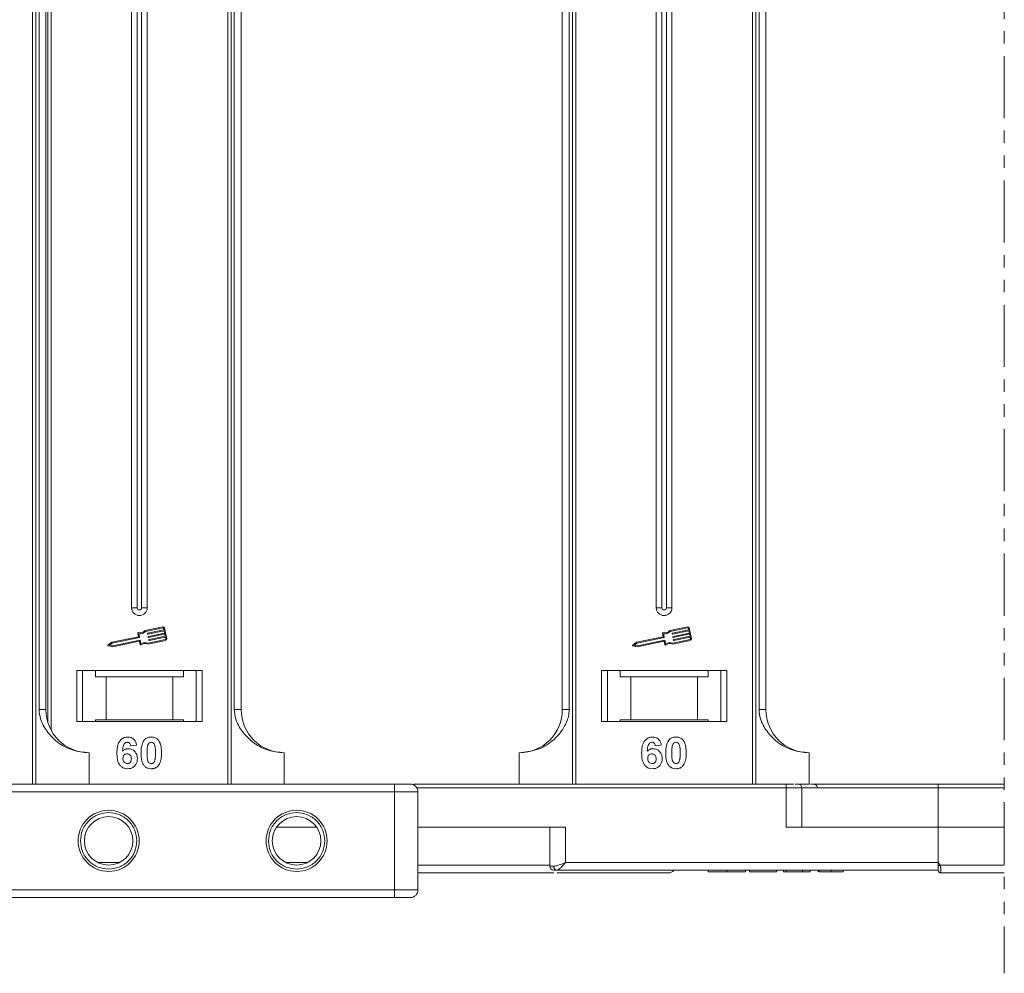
# Model space of a CAD drawing. Header units: millimetres. Extents: x -645 to 830, y -176 to 857.
# Tile 24 of 76: x 207 to 333, y 40 to 162. Entities that reach past the tile are written whole.
import ezdxf

# ---------------------------------------------------------------- set-up
doc = ezdxf.new("R2010")
doc.units = ezdxf.units.MM
doc.linetypes.add('PHANTOM2', pattern=[31.75, 15.875, -3.175, 3.175, -3.175, 3.175, -3.175])

msp = doc.modelspace()

# ---------------------------------------------------------------- linework, layer by layer
at = {"color": 3, "linetype": 'PHANTOM2', "lineweight": 9, "ltscale": 0.5}
msp.add_line((333.15, 284.452), (333.149, 40.37), dxfattribs=at)
at = {"color": 7, "linetype": 'Continuous', "lineweight": 15}
for p, q in [((209.074, 164.526), (209.074, 64.526)), ((209.493, 64.526), (209.493, 164.526)), ((209.901, 164.526), (209.901, 74.026)), ((210.786, 74.026), (210.786, 164.526)), ((211.009, 164.526), (211.009, 72.478)), ((211.428, 71.449), (211.428, 164.526)), ((221.716, 164.526), (221.716, 87.026)), ((222.431, 164.526), (222.431, 87.026)), ((223.001, 87.026), (223.001, 164.526)), ((223.716, 87.026), (223.716, 164.526)), ((234.004, 164.526), (234.004, 64.526)), ((234.423, 64.526), (234.423, 164.526)), ((234.83, 164.526), (234.83, 74.026)), ((235.716, 74.026), (235.716, 164.526)), ((276.716, 164.526), (276.716, 74.026)), ((277.601, 74.026), (277.601, 164.526)), ((278.009, 164.526), (278.009, 64.526)), ((278.428, 64.526), (278.428, 164.526)), ((288.716, 164.526), (288.716, 87.026)), ((289.431, 164.526), (289.431, 87.026)), ((290.001, 87.026), (290.001, 164.526)), ((290.716, 87.026), (290.716, 164.526)), ((301.004, 164.526), (301.004, 64.526)), ((301.423, 64.526), (301.423, 164.526)), ((301.83, 164.526), (301.83, 74.026)), ((302.716, 74.026), (302.716, 164.526)), ((222.431, 87.026), (221.716, 87.026)), ((223.716, 87.026), (223.001, 87.026)), ((289.431, 87.026), (288.716, 87.026)), ((290.716, 87.026), (290.001, 87.026)), ((225.712, 84.593), (223.434, 84.111)), ((225.736, 84.478), (223.494, 84.004)), ((225.855, 84.203), (225.806, 84.433)), ((226.212, 83.078), (225.921, 84.457)), ((292.712, 84.593), (290.434, 84.111)), ((292.736, 84.478), (290.494, 84.004)), ((292.855, 84.203), (292.806, 84.433)), ((293.212, 83.078), (292.921, 84.457)), ((222.605, 83.336), (219.207, 82.618)), ((222.716, 83.24), (219.254, 82.508)), ((222.511, 83.781), (222.605, 83.336)), ((222.645, 83.718), (222.738, 83.274)), ((223.761, 83.671), (223.749, 83.728)), ((223.772, 83.763), (225.855, 84.203)), ((225.879, 84.088), (223.796, 83.648)), ((223.809, 82.51), (226.052, 82.984)), ((223.846, 83.268), (223.834, 83.326)), ((223.857, 83.361), (225.94, 83.801)), ((225.964, 83.686), (223.881, 83.246)), ((223.942, 82.958), (226.025, 83.398)), ((226.049, 83.284), (223.966, 82.844)), ((225.94, 83.801), (225.879, 84.088)), ((226.025, 83.398), (225.964, 83.686)), ((226.097, 83.054), (226.049, 83.284)), ((289.605, 83.336), (286.207, 82.618)), ((289.716, 83.24), (286.254, 82.508)), ((289.511, 83.781), (289.605, 83.336)), ((289.645, 83.718), (289.738, 83.274)), ((290.761, 83.671), (290.749, 83.728)), ((290.772, 83.763), (292.855, 84.203)), ((292.879, 84.088), (290.796, 83.648)), ((290.809, 82.51), (293.052, 82.984)), ((290.846, 83.268), (290.834, 83.326)), ((290.857, 83.361), (292.94, 83.801)), ((292.964, 83.686), (290.881, 83.246)), ((290.942, 82.958), (293.025, 83.398)), ((293.049, 83.284), (290.966, 82.844)), ((292.94, 83.801), (292.879, 84.088)), ((293.025, 83.398), (292.964, 83.686)), ((293.097, 83.054), (293.049, 83.284)), ((219.207, 82.618), (218.705, 82.267)), ((218.727, 82.161), (219.328, 82.044)), ((219.254, 82.508), (218.885, 82.25)), ((218.885, 82.25), (219.327, 82.163)), ((219.327, 82.163), (222.789, 82.895)), ((219.328, 82.044), (222.698, 82.756)), ((222.733, 82.733), (222.821, 82.317)), ((222.823, 82.872), (222.917, 82.428)), ((223.798, 82.388), (226.076, 82.869)), ((223.931, 82.866), (223.919, 82.924)), ((286.207, 82.618), (285.705, 82.267)), ((285.727, 82.161), (286.328, 82.044)), ((286.254, 82.508), (285.885, 82.25)), ((285.885, 82.25), (286.327, 82.163)), ((286.327, 82.163), (289.789, 82.895)), ((286.328, 82.044), (289.698, 82.756)), ((289.733, 82.733), (289.821, 82.317)), ((289.823, 82.872), (289.917, 82.428)), ((290.798, 82.388), (293.076, 82.869)), ((290.931, 82.866), (290.919, 82.924)), ((230.716, 79.026), (214.716, 79.026)), ((214.716, 79.026), (214.716, 72.526)), ((215.466, 72.526), (215.466, 79.026)), ((217.102, 79.026), (217.102, 78.226)), ((217.102, 78.226), (218.466, 78.226)), ((218.466, 78.226), (218.466, 72.726)), ((218.466, 78.226), (226.966, 78.226)), ((226.966, 72.726), (226.966, 78.226)), ((226.966, 78.226), (228.329, 78.226)), ((228.329, 78.226), (228.329, 79.026)), ((229.966, 79.026), (229.966, 72.526)), ((230.716, 72.526), (230.716, 79.026)), ((297.716, 79.026), (281.716, 79.026)), ((281.716, 79.026), (281.716, 72.526)), ((282.466, 72.526), (282.466, 79.026)), ((284.102, 79.026), (284.102, 78.226)), ((284.102, 78.226), (285.466, 78.226)), ((285.466, 78.226), (285.466, 72.726)), ((285.466, 78.226), (293.966, 78.226)), ((293.966, 72.726), (293.966, 78.226)), ((293.966, 78.226), (295.329, 78.226)), ((295.329, 78.226), (295.329, 79.026)), ((296.966, 79.026), (296.966, 72.526)), ((297.716, 72.526), (297.716, 79.026)), ((209.901, 74.026), (210.786, 74.026)), ((234.83, 74.026), (235.716, 74.026)), ((276.716, 74.026), (277.601, 74.026)), ((301.83, 74.026), (302.716, 74.026)), ((214.716, 72.526), (230.716, 72.526)), ((218.466, 72.726), (217.102, 72.726)), ((217.102, 72.526), (217.102, 72.726)), ((218.466, 72.726), (226.966, 72.726)), ((228.329, 72.726), (226.966, 72.726)), ((228.329, 72.726), (228.329, 72.526)), ((281.716, 72.526), (297.716, 72.526)), ((285.466, 72.726), (284.102, 72.726)), ((284.102, 72.526), (284.102, 72.726)), ((285.466, 72.726), (293.966, 72.726)), ((295.329, 72.726), (293.966, 72.726)), ((295.329, 72.726), (295.329, 72.526)), ((222.357, 69.482), (221.588, 69.398)), ((289.357, 69.482), (288.588, 69.398)), ((216.286, 68.526), (216.286, 64.526)), ((241.216, 68.526), (241.216, 64.526)), ((271.216, 64.526), (271.216, 68.526)), ((308.216, 68.526), (308.216, 64.526)), ((255.286, 64.526), (183.731, 64.526)), ((255.286, 63.526), (255.286, 64.526)), ((305.304, 64.526), (257.716, 64.526)), ((257.716, 64.429), (257.716, 64.526)), ((305.304, 64.026), (305.304, 64.526)), ((306.442, 64.526), (308.216, 64.526)), ((324.716, 64.026), (324.716, 64.526)), ((333.149, 64.526), (324.716, 64.526)), ((184.849, 63.526), (255.286, 63.526)), ((255.286, 63.526), (255.286, 51.026)), ((255.286, 63.526), (258.286, 63.526)), ((258.152, 64.026), (305.304, 64.026)), ((258.286, 51.026), (258.286, 63.526)), ((305.304, 64.026), (305.304, 59.026)), ((305.304, 64.026), (307.304, 64.026)), ((307.304, 59.026), (307.304, 64.026)), ((307.304, 64.026), (324.716, 64.026)), ((324.716, 59.026), (324.716, 64.026)), ((324.716, 64.026), (333.149, 64.026)), ((240.227, 59.026), (245.345, 59.026)), ((277.127, 59.026), (258.286, 59.026)), ((275.127, 59.026), (275.127, 54.026)), ((277.127, 54.526), (277.127, 59.026)), ((305.304, 59.026), (324.716, 59.026)), ((324.716, 59.026), (324.716, 54.526)), ((333.149, 59.026), (324.716, 59.026)), ((220.217, 54.526), (217.355, 54.526)), ((244.217, 54.526), (241.355, 54.526)), ((258.286, 54.176), (275.127, 54.176)), ((324.716, 54.526), (277.127, 54.526)), ((324.716, 54.526), (324.95, 54.176)), ((324.95, 54.176), (333.149, 54.176)), ((275.127, 54.026), (275.637, 54.026)), ((276.009, 53.526), (324.716, 53.526)), ((295.344, 53.526), (295.344, 53.326)), ((297.709, 53.326), (297.709, 53.526)), ((300.088, 53.526), (300.088, 53.326)), ((300.6, 53.326), (300.6, 53.526)), ((300.6, 53.326), (304.126, 53.326)), ((304.126, 53.526), (304.126, 53.326)), ((304.959, 53.526), (304.959, 53.326)), ((304.959, 53.326), (305.28, 53.326)), ((305.28, 53.526), (305.28, 53.326)), ((305.28, 53.326), (307.395, 53.326)), ((307.395, 53.326), (307.395, 53.526)), ((307.395, 53.326), (308.357, 53.326)), ((308.357, 53.526), (308.357, 53.326)), ((309.382, 53.526), (309.382, 53.326)), ((309.492, 53.526), (309.492, 53.326)), ((311.043, 53.526), (311.043, 53.326)), ((312.588, 53.526), (312.588, 53.326)), ((325.066, 53.176), (325.066, 53.176)), ((255.286, 51.026), (202.746, 51.026)), ((255.286, 50.026), (255.286, 51.026)), ((255.286, 51.026), (258.286, 51.026)), ((202.746, 50.026), (255.286, 50.026))]:
    msp.add_line(p, q, dxfattribs=at)
for centre, radius in [((218.786, 57.276), 3.9), ((218.786, 57.276), 3.1), ((242.786, 57.276), 3.9), ((242.786, 57.276), 3.1)]:
    msp.add_circle(centre, radius, dxfattribs=at)
for centre, radius, start, end in [((222.716, 87.026), 1, 180, 0), ((222.716, 87.026), 0.285, 180, 0), ((289.716, 87.026), 1, 180, 0), ((289.716, 87.026), 0.285, 180, 0), ((225.749, 84.42), 0.176, 11.9297, 101.9297), ((225.749, 84.42), 0.0587, 11.9297, 101.9297), ((292.749, 84.42), 0.176, 11.9297, 101.9297), ((292.749, 84.42), 0.0587, 11.9297, 101.9297), ((222.569, 83.793), 0.0587, 76.41469, 191.9297), ((222.788, 84.698), 0.873, 256.41469, 317.74736), ((222.788, 84.698), 0.99, 261.69305, 315.48899), ((222.71, 83.268), 0.0294, 281.9297, 11.9297), ((223.778, 83.734), 0.0294, 101.9297, 191.9297), ((223.79, 83.677), 0.0294, 191.9297, 281.9297), ((223.863, 83.332), 0.0294, 101.9297, 191.9297), ((223.875, 83.274), 0.0294, 191.9297, 281.9297), ((226.04, 83.042), 0.0587, 281.9297, 11.9297), ((226.04, 83.042), 0.176, 281.9297, 11.9297), ((289.569, 83.793), 0.0587, 76.41469, 191.9297), ((289.788, 84.698), 0.873, 256.41469, 317.74736), ((289.788, 84.698), 0.99, 261.69305, 315.48899), ((289.71, 83.268), 0.0294, 281.9297, 11.9297), ((290.778, 83.734), 0.0294, 101.9297, 191.9297), ((290.79, 83.677), 0.0294, 191.9297, 281.9297), ((290.863, 83.332), 0.0294, 101.9297, 191.9297), ((290.875, 83.274), 0.0294, 191.9297, 281.9297), ((293.04, 83.042), 0.0587, 281.9297, 11.9297), ((293.04, 83.042), 0.176, 281.9297, 11.9297), ((218.738, 82.219), 0.0587, 124.95116, 258.90824), ((222.704, 82.727), 0.0294, 11.9297, 101.9297), ((222.795, 82.866), 0.0294, 11.9297, 101.9297), ((222.878, 82.329), 0.0587, 191.9297, 307.44471), ((223.444, 81.59), 0.873, 66.11204, 127.44471), ((223.444, 81.59), 0.99, 68.37041, 122.16635), ((223.948, 82.93), 0.0294, 101.9297, 191.9297), ((223.96, 82.872), 0.0294, 191.9297, 281.9297), ((285.738, 82.219), 0.0587, 124.95116, 258.90824), ((289.704, 82.727), 0.0294, 11.9297, 101.9297), ((289.795, 82.866), 0.0294, 11.9297, 101.9297), ((289.878, 82.329), 0.0587, 191.9297, 307.44471), ((290.444, 81.59), 0.873, 66.11204, 127.44471), ((290.444, 81.59), 0.99, 68.37041, 122.16635), ((290.948, 82.93), 0.0294, 101.9297, 191.9297), ((290.96, 82.872), 0.0294, 191.9297, 281.9297), ((216.286, 74.026), 5.5, 180, 270), ((241.216, 74.026), 5.5, 180, 270), ((271.216, 74.026), 5.5, 270, 0), ((308.216, 74.026), 5.5, 180, 270), ((257.286, 63.526), 1, 0, 90), ((306.804, 64.026), 0.5, 0, 90), ((308.787, 64.026), 0.5, 0, 90), ((289.172, 121.103), 75.89, 297.92809, 298.12821), ((275.627, 54.026), 0.5, 180, 270), ((276.084, 53.971), 0.451, 172.91869, 260.47981), ((290.216, 54.176), 1, 270, 319.04573), ((325.066, 53.526), 0.35, 180.00041, 270.00191), ((257.286, 51.026), 1, 270, 0)]:
    msp.add_arc(centre, radius, start, end, dxfattribs=at)
for points, knots in [([(209.901, 74.026), (209.944, 73.635), (210.056, 72.637), (210.879, 71.183), (212.249, 69.77), (214.115, 68.733), (215.565, 68.595), (216.286, 68.526)], [0, 0, 0, 0, 0.1257134, 0.3212757, 0.5244662, 0.763484, 1, 1, 1, 1]), ([(234.83, 74.026), (234.874, 73.635), (234.985, 72.637), (235.809, 71.183), (237.179, 69.77), (239.044, 68.733), (240.494, 68.595), (241.216, 68.526)], [0, 0, 0, 0, 0.1257134, 0.3212757, 0.5244662, 0.763484, 1, 1, 1, 1]), ([(271.216, 68.526), (271.976, 68.603), (273.496, 68.755), (275.518, 69.945), (276.85, 71.496), (277.51, 72.94), (277.576, 73.732), (277.601, 74.026)], [0, 0, 0, 0, 0.24909619, 0.49824278, 0.74520496, 0.90540997, 1, 1, 1, 1]), ([(301.83, 74.026), (301.874, 73.635), (301.985, 72.637), (302.809, 71.183), (304.179, 69.77), (306.044, 68.733), (307.494, 68.595), (308.216, 68.526)], [0, 0, 0, 0, 0.1257134, 0.3212757, 0.5244662, 0.763484, 1, 1, 1, 1]), ([(219.844, 68.472), (219.847, 68.606), (219.856, 69.007), (219.946, 69.563), (220.224, 70.071), (220.571, 70.374), (220.941, 70.512), (221.174, 70.522), (221.259, 70.526)], [0, 0, 0, 0, 0.1423372, 0.4291269, 0.5899433, 0.7512055, 0.9098946, 1, 1, 1, 1]), ([(221.259, 70.526), (221.395, 70.515), (221.641, 70.496), (221.954, 70.312), (222.195, 70.035), (222.31, 69.739), (222.346, 69.539), (222.357, 69.482)], [0, 0, 0, 0, 0.24269082, 0.43900235, 0.63500599, 0.89505866, 1, 1, 1, 1]), ([(223.317, 70.12), (223.361, 70.17), (223.451, 70.272), (223.62, 70.388), (223.809, 70.471), (223.978, 70.509), (224.119, 70.524), (224.192, 70.525), (224.229, 70.526)], [0, 0, 0, 0, 0.1937762, 0.3936, 0.5878635, 0.7889077, 0.894169, 1, 1, 1, 1]), ([(224.229, 70.526), (224.295, 70.524), (224.43, 70.519), (224.628, 70.475), (224.819, 70.398), (224.963, 70.299), (225.07, 70.201), (225.119, 70.144), (225.144, 70.115)], [0, 0, 0, 0, 0.1926273, 0.3886837, 0.5820134, 0.7832006, 0.8910383, 1, 1, 1, 1]), ([(286.844, 68.472), (286.847, 68.606), (286.856, 69.007), (286.946, 69.563), (287.224, 70.071), (287.571, 70.374), (287.941, 70.512), (288.174, 70.522), (288.259, 70.526)], [0, 0, 0, 0, 0.1423372, 0.4291269, 0.5899433, 0.7512055, 0.9098946, 1, 1, 1, 1]), ([(288.259, 70.526), (288.395, 70.515), (288.641, 70.496), (288.954, 70.312), (289.195, 70.035), (289.31, 69.739), (289.346, 69.539), (289.357, 69.482)], [0, 0, 0, 0, 0.2426908, 0.4390024, 0.635006, 0.8950587, 1, 1, 1, 1]), ([(290.317, 70.12), (290.361, 70.17), (290.451, 70.272), (290.62, 70.388), (290.809, 70.471), (290.978, 70.509), (291.119, 70.524), (291.192, 70.525), (291.229, 70.526)], [0, 0, 0, 0, 0.1937762, 0.3936, 0.5878635, 0.7889077, 0.894169, 1, 1, 1, 1]), ([(291.229, 70.526), (291.295, 70.524), (291.43, 70.519), (291.628, 70.475), (291.819, 70.398), (291.963, 70.299), (292.07, 70.201), (292.119, 70.144), (292.144, 70.115)], [0, 0, 0, 0, 0.1926273, 0.3886837, 0.5820134, 0.7832006, 0.8910383, 1, 1, 1, 1]), ([(221.16, 69.859), (221.106, 69.854), (220.998, 69.843), (220.846, 69.743), (220.704, 69.571), (220.596, 69.209), (220.571, 68.909), (220.555, 68.704)], [0, 0, 0, 0, 0.1120492, 0.2243802, 0.3701146, 0.5702758, 1, 1, 1, 1]), ([(221.588, 69.398), (221.575, 69.476), (221.556, 69.597), (221.465, 69.742), (221.36, 69.823), (221.252, 69.855), (221.186, 69.858), (221.16, 69.859)], [0, 0, 0, 0, 0.33384, 0.5245467, 0.7163724, 0.8918244, 1, 1, 1, 1]), ([(222.921, 68.507), (222.923, 68.64), (222.928, 68.944), (223.001, 69.471), (223.142, 69.891), (223.299, 70.097), (223.317, 70.12)], [0, 0, 0, 0, 0.2373811, 0.5389182, 0.9490817, 1, 1, 1, 1]), ([(223.69, 68.499), (223.691, 68.566), (223.692, 68.699), (223.697, 68.88), (223.707, 69.041), (223.722, 69.184), (223.74, 69.327), (223.764, 69.42), (223.776, 69.467)], [0, 0, 0, 0, 0.20527, 0.4106157, 0.5571475, 0.7038444, 0.8514751, 1, 1, 1, 1]), ([(223.776, 69.467), (223.799, 69.536), (223.837, 69.648), (223.946, 69.774), (224.069, 69.84), (224.168, 69.857), (224.222, 69.859), (224.229, 69.859)], [0, 0, 0, 0, 0.3348035, 0.5425606, 0.750382, 0.9707212, 1, 1, 1, 1]), ([(224.229, 69.859), (224.286, 69.854), (224.387, 69.843), (224.516, 69.769), (224.626, 69.629), (224.726, 69.357), (224.762, 68.961), (224.765, 68.654), (224.767, 68.499)], [0, 0, 0, 0, 0.1056461, 0.1862213, 0.267042, 0.4315406, 0.7127076, 1, 1, 1, 1]), ([(225.144, 70.115), (225.183, 70.061), (225.262, 69.951), (225.368, 69.72), (225.457, 69.424), (225.508, 69.093), (225.532, 68.783), (225.535, 68.594), (225.536, 68.499)], [0, 0, 0, 0, 0.118432, 0.2393289, 0.4494336, 0.6641784, 0.8318201, 1, 1, 1, 1]), ([(288.16, 69.859), (288.106, 69.854), (287.998, 69.843), (287.846, 69.743), (287.704, 69.571), (287.596, 69.209), (287.571, 68.909), (287.555, 68.704)], [0, 0, 0, 0, 0.1120492, 0.2243802, 0.3701146, 0.5702758, 1, 1, 1, 1]), ([(288.588, 69.398), (288.575, 69.476), (288.556, 69.597), (288.465, 69.742), (288.36, 69.823), (288.252, 69.855), (288.186, 69.858), (288.16, 69.859)], [0, 0, 0, 0, 0.33384, 0.5245467, 0.7163724, 0.8918244, 1, 1, 1, 1]), ([(289.921, 68.507), (289.923, 68.64), (289.928, 68.944), (290.001, 69.471), (290.142, 69.891), (290.299, 70.097), (290.317, 70.12)], [0, 0, 0, 0, 0.2373811, 0.5389182, 0.9490817, 1, 1, 1, 1]), ([(290.69, 68.499), (290.691, 68.566), (290.692, 68.699), (290.697, 68.88), (290.707, 69.041), (290.722, 69.184), (290.74, 69.327), (290.764, 69.42), (290.776, 69.467)], [0, 0, 0, 0, 0.20527, 0.4106157, 0.5571475, 0.7038444, 0.8514751, 1, 1, 1, 1]), ([(290.776, 69.467), (290.799, 69.536), (290.837, 69.648), (290.946, 69.774), (291.069, 69.84), (291.168, 69.857), (291.222, 69.859), (291.229, 69.859)], [0, 0, 0, 0, 0.3348035, 0.5425606, 0.750382, 0.9707212, 1, 1, 1, 1]), ([(291.229, 69.859), (291.286, 69.854), (291.387, 69.843), (291.516, 69.769), (291.626, 69.629), (291.726, 69.357), (291.762, 68.961), (291.765, 68.654), (291.767, 68.499)], [0, 0, 0, 0, 0.1056461, 0.1862213, 0.267042, 0.4315406, 0.7127076, 1, 1, 1, 1]), ([(292.144, 70.115), (292.183, 70.061), (292.262, 69.951), (292.368, 69.72), (292.457, 69.424), (292.508, 69.093), (292.532, 68.783), (292.535, 68.594), (292.536, 68.499)], [0, 0, 0, 0, 0.11843199, 0.23932891, 0.44943356, 0.66417845, 0.83182006, 1, 1, 1, 1]), ([(221.201, 66.475), (221.066, 66.485), (220.795, 66.507), (220.435, 66.708), (220.143, 67.013), (219.903, 67.549), (219.848, 68.059), (219.845, 68.414), (219.844, 68.472)], [0, 0, 0, 0, 0.1482689, 0.2976473, 0.4424214, 0.6078512, 0.9356585, 1, 1, 1, 1]), ([(220.555, 68.704), (220.601, 68.752), (220.695, 68.85), (220.841, 68.942), (220.968, 68.992), (221.067, 69.02), (221.171, 69.035), (221.242, 69.038), (221.277, 69.039)], [0, 0, 0, 0, 0.2436536, 0.4957602, 0.6178923, 0.7415029, 0.8700251, 1, 1, 1, 1]), ([(220.613, 67.797), (220.618, 67.879), (220.626, 68.015), (220.717, 68.185), (220.84, 68.294), (220.988, 68.362), (221.096, 68.369), (221.148, 68.372)], [0, 0, 0, 0, 0.2767209, 0.4568705, 0.6370074, 0.8240683, 1, 1, 1, 1]), ([(221.148, 68.372), (221.215, 68.367), (221.34, 68.357), (221.501, 68.263), (221.62, 68.127), (221.682, 67.943), (221.687, 67.81), (221.69, 67.74)], [0, 0, 0, 0, 0.2137567, 0.3949441, 0.5765849, 0.7773109, 1, 1, 1, 1]), ([(221.277, 69.039), (221.413, 69.027), (221.685, 69.002), (222.034, 68.786), (222.299, 68.485), (222.441, 68.132), (222.454, 67.888), (222.459, 67.779)], [0, 0, 0, 0, 0.2102159, 0.4219747, 0.6200164, 0.8310369, 1, 1, 1, 1]), ([(224.229, 66.475), (224.093, 66.485), (223.822, 66.506), (223.468, 66.703), (223.179, 67.017), (222.946, 67.628), (222.931, 68.149), (222.921, 68.507)], [0, 0, 0, 0, 0.1475277, 0.2965695, 0.43214, 0.6087374, 1, 1, 1, 1]), ([(224.229, 67.142), (224.16, 67.15), (224.05, 67.162), (223.921, 67.249), (223.819, 67.4), (223.726, 67.672), (223.696, 68.061), (223.692, 68.352), (223.69, 68.499)], [0, 0, 0, 0, 0.125351, 0.2021974, 0.2791824, 0.4597421, 0.727968, 1, 1, 1, 1]), ([(224.767, 68.499), (224.767, 68.432), (224.766, 68.299), (224.76, 68.118), (224.75, 67.957), (224.736, 67.815), (224.717, 67.673), (224.693, 67.581), (224.681, 67.534)], [0, 0, 0, 0, 0.2059417, 0.4119594, 0.558149, 0.7045024, 0.8518015, 1, 1, 1, 1]), ([(225.536, 68.499), (225.534, 68.365), (225.529, 68.062), (225.458, 67.542), (225.32, 67.12), (225.163, 66.911), (225.14, 66.881)], [0, 0, 0, 0, 0.2366286, 0.5373614, 0.9329864, 1, 1, 1, 1]), ([(288.201, 66.475), (288.066, 66.485), (287.795, 66.507), (287.435, 66.708), (287.143, 67.013), (286.903, 67.549), (286.848, 68.059), (286.845, 68.414), (286.844, 68.472)], [0, 0, 0, 0, 0.1482689, 0.2976473, 0.4424214, 0.6078512, 0.9356585, 1, 1, 1, 1]), ([(287.555, 68.704), (287.601, 68.752), (287.695, 68.85), (287.841, 68.942), (287.968, 68.992), (288.067, 69.02), (288.171, 69.035), (288.242, 69.038), (288.277, 69.039)], [0, 0, 0, 0, 0.2436536, 0.4957602, 0.6178923, 0.7415029, 0.8700251, 1, 1, 1, 1]), ([(287.613, 67.797), (287.618, 67.879), (287.626, 68.015), (287.717, 68.185), (287.84, 68.294), (287.988, 68.362), (288.096, 68.369), (288.148, 68.372)], [0, 0, 0, 0, 0.2767209, 0.4568705, 0.6370074, 0.8240683, 1, 1, 1, 1]), ([(288.148, 68.372), (288.215, 68.367), (288.34, 68.357), (288.501, 68.263), (288.62, 68.127), (288.682, 67.943), (288.687, 67.81), (288.69, 67.74)], [0, 0, 0, 0, 0.2137567, 0.3949441, 0.5765849, 0.7773109, 1, 1, 1, 1]), ([(288.277, 69.039), (288.413, 69.027), (288.685, 69.002), (289.034, 68.786), (289.299, 68.485), (289.441, 68.132), (289.454, 67.888), (289.459, 67.779)], [0, 0, 0, 0, 0.2102159, 0.4219747, 0.6200164, 0.8310369, 1, 1, 1, 1]), ([(291.229, 66.475), (291.093, 66.485), (290.822, 66.506), (290.468, 66.703), (290.179, 67.017), (289.946, 67.628), (289.931, 68.149), (289.921, 68.507)], [0, 0, 0, 0, 0.1475277, 0.2965695, 0.43214, 0.6087374, 1, 1, 1, 1]), ([(291.229, 67.142), (291.16, 67.15), (291.05, 67.162), (290.921, 67.249), (290.819, 67.4), (290.726, 67.672), (290.696, 68.061), (290.692, 68.352), (290.69, 68.499)], [0, 0, 0, 0, 0.125351, 0.2021974, 0.2791824, 0.4597421, 0.727968, 1, 1, 1, 1]), ([(291.767, 68.499), (291.767, 68.432), (291.766, 68.299), (291.76, 68.118), (291.75, 67.957), (291.736, 67.815), (291.717, 67.673), (291.693, 67.581), (291.681, 67.534)], [0, 0, 0, 0, 0.2059417, 0.4119594, 0.558149, 0.7045024, 0.8518015, 1, 1, 1, 1]), ([(292.536, 68.499), (292.534, 68.365), (292.529, 68.062), (292.458, 67.542), (292.32, 67.12), (292.163, 66.911), (292.14, 66.881)], [0, 0, 0, 0, 0.23662863, 0.5373614, 0.93298636, 1, 1, 1, 1]), ([(221.186, 67.142), (221.118, 67.149), (220.981, 67.163), (220.806, 67.28), (220.679, 67.437), (220.622, 67.62), (220.616, 67.739), (220.613, 67.797)], [0, 0, 0, 0, 0.2079047, 0.4199807, 0.6306256, 0.821735, 1, 1, 1, 1]), ([(221.69, 67.74), (221.686, 67.654), (221.68, 67.517), (221.606, 67.338), (221.496, 67.229), (221.352, 67.155), (221.245, 67.146), (221.186, 67.142)], [0, 0, 0, 0, 0.28869741, 0.46355259, 0.63994173, 0.80180841, 1, 1, 1, 1]), ([(222.459, 67.779), (222.452, 67.645), (222.436, 67.375), (222.27, 66.994), (221.985, 66.694), (221.611, 66.503), (221.338, 66.484), (221.201, 66.475)], [0, 0, 0, 0, 0.1978309, 0.3972998, 0.5989102, 0.7987412, 1, 1, 1, 1]), ([(224.681, 67.534), (224.658, 67.465), (224.62, 67.354), (224.512, 67.228), (224.391, 67.162), (224.292, 67.144), (224.237, 67.142), (224.229, 67.142)], [0, 0, 0, 0, 0.3336776, 0.54041252, 0.7472639, 0.96120914, 1, 1, 1, 1]), ([(225.14, 66.881), (225.096, 66.831), (225.006, 66.729), (224.837, 66.613), (224.648, 66.53), (224.479, 66.492), (224.338, 66.477), (224.265, 66.476), (224.229, 66.475)], [0, 0, 0, 0, 0.1937693, 0.3935642, 0.587886, 0.7891312, 0.8942826, 1, 1, 1, 1]), ([(288.186, 67.142), (288.118, 67.149), (287.981, 67.163), (287.806, 67.28), (287.679, 67.437), (287.622, 67.62), (287.616, 67.739), (287.613, 67.797)], [0, 0, 0, 0, 0.2079047, 0.4199807, 0.6306256, 0.821735, 1, 1, 1, 1]), ([(288.69, 67.74), (288.686, 67.654), (288.68, 67.517), (288.606, 67.338), (288.496, 67.229), (288.352, 67.155), (288.245, 67.146), (288.186, 67.142)], [0, 0, 0, 0, 0.28869741, 0.46355259, 0.63994173, 0.80180841, 1, 1, 1, 1]), ([(289.459, 67.779), (289.452, 67.645), (289.436, 67.375), (289.27, 66.994), (288.985, 66.694), (288.611, 66.503), (288.338, 66.484), (288.201, 66.475)], [0, 0, 0, 0, 0.1978309, 0.3972998, 0.5989102, 0.7987412, 1, 1, 1, 1]), ([(291.681, 67.534), (291.658, 67.465), (291.62, 67.354), (291.512, 67.228), (291.391, 67.162), (291.292, 67.144), (291.237, 67.142), (291.229, 67.142)], [0, 0, 0, 0, 0.3336776, 0.5404125, 0.7472639, 0.9612091, 1, 1, 1, 1]), ([(292.14, 66.881), (292.096, 66.831), (292.006, 66.729), (291.837, 66.613), (291.648, 66.53), (291.479, 66.492), (291.338, 66.477), (291.265, 66.476), (291.229, 66.475)], [0, 0, 0, 0, 0.1937693, 0.3935642, 0.587886, 0.7891312, 0.8942826, 1, 1, 1, 1]), ([(257.286, 64.526), (257.259, 64.526), (257.218, 64.526), (256.969, 64.526), (256.711, 64.526), (256.392, 64.526), (255.926, 64.526), (255.538, 64.526), (255.286, 64.526)], [0, 0, 0, 0, 0.2394429, 0.3696359, 0.4999999, 0.6301929, 0.7605571, 1, 1, 1, 1]), ([(306.267, 64.526), (306.225, 64.526), (306.076, 64.526), (305.739, 64.526), (305.447, 64.526), (305.304, 64.526)], [0, 0, 0, 0, 0.1658977, 0.5921255, 1, 1, 1, 1]), ([(324.716, 64.526), (323.375, 64.526), (320.65, 64.526), (316.563, 64.526), (312.839, 64.526), (310.101, 64.526), (308.77, 64.526), (308.391, 64.526)], [0, 0, 0, 0, 0.2353273, 0.4779526, 0.7274114, 0.9224054, 1, 1, 1, 1]), ([(215.186, 57.276), (215.235, 57.729), (215.309, 58.428), (215.757, 59.267), (216.223, 59.839), (216.795, 60.307), (217.634, 60.741), (218.786, 60.964), (219.938, 60.741), (220.777, 60.307), (221.35, 59.839), (221.815, 59.267), (222.263, 58.428), (222.338, 57.729), (222.386, 57.276)], [0, 0, 0, 0, 0.1197215, 0.184837, 0.25, 0.3151155, 0.3802785, 0.5, 0.6197215, 0.684837, 0.75, 0.8151155, 0.8802785, 1, 1, 1, 1]), ([(239.186, 57.276), (239.235, 57.729), (239.309, 58.428), (239.757, 59.267), (240.223, 59.839), (240.795, 60.307), (241.634, 60.741), (242.786, 60.964), (243.938, 60.741), (244.777, 60.307), (245.35, 59.839), (245.815, 59.267), (246.263, 58.428), (246.338, 57.729), (246.386, 57.276)], [0, 0, 0, 0, 0.1197215, 0.184837, 0.25, 0.3151155, 0.3802785, 0.5, 0.6197215, 0.684837, 0.75, 0.8151155, 0.8802785, 1, 1, 1, 1]), ([(222.386, 57.276), (222.338, 56.823), (222.263, 56.125), (221.815, 55.285), (221.35, 54.713), (220.777, 54.245), (219.938, 53.811), (218.786, 53.589), (217.635, 53.811), (216.796, 54.245), (216.223, 54.713), (215.758, 55.285), (215.309, 56.124), (215.235, 56.823), (215.186, 57.276)], [0, 0, 0, 0, 0.1197215, 0.184837, 0.25, 0.3151155, 0.3802785, 0.5, 0.6197215, 0.684837, 0.75, 0.8151155, 0.8802785, 1, 1, 1, 1]), ([(246.386, 57.276), (246.338, 56.823), (246.263, 56.125), (245.815, 55.285), (245.35, 54.713), (244.777, 54.245), (243.938, 53.811), (242.786, 53.589), (241.635, 53.811), (240.796, 54.245), (240.223, 54.713), (239.758, 55.285), (239.309, 56.124), (239.235, 56.823), (239.186, 57.276)], [0, 0, 0, 0, 0.1197215, 0.184837, 0.25, 0.3151155, 0.3802785, 0.5, 0.6197215, 0.684837, 0.75, 0.8151155, 0.8802785, 1, 1, 1, 1]), ([(275.637, 54.026), (275.732, 54.036), (275.941, 54.058), (276.44, 54.229), (276.858, 54.41), (277.127, 54.526)], [0, 0, 0, 0, 0.2270634, 0.5015869, 1, 1, 1, 1]), ([(277.127, 54.526), (277.021, 54.403), (276.81, 54.159), (276.5, 53.829), (276.221, 53.579), (276.077, 53.543), (276.009, 53.526)], [0, 0, 0, 0, 0.2515188, 0.5017844, 0.7656323, 1, 1, 1, 1]), ([(324.95, 54.176), (324.967, 54.12), (325.004, 53.996), (325.033, 53.81), (325.052, 53.628), (325.064, 53.445), (325.066, 53.3), (325.067, 53.197), (325.066, 53.183), (325.066, 53.176)], [0, 0, 0, 0, 0.1119973, 0.2448439, 0.3691679, 0.5008987, 0.6875333, 0.8281382, 1, 1, 1, 1]), ([(258.286, 53.176), (259.525, 53.176), (262.117, 53.176), (266.034, 53.176), (269.674, 53.176), (272.898, 53.176), (274.723, 53.176), (275.625, 53.176)], [0, 0, 0, 0, 0.2021299, 0.4228299, 0.6496225, 0.8268409, 1, 1, 1, 1]), ([(276.012, 53.176), (276.808, 53.176), (278.509, 53.176), (281.671, 53.176), (284.467, 53.176), (286.668, 53.176), (288.139, 53.176), (289.305, 53.176), (290.076, 53.176), (290.17, 53.176), (290.216, 53.176)], [0, 0, 0, 0, 0.0926101, 0.1979481, 0.4083634, 0.5115557, 0.6147313, 0.7468049, 0.8753124, 1, 1, 1, 1]), ([(295.344, 53.326), (295.347, 53.326), (295.358, 53.326), (295.5, 53.326), (295.891, 53.326), (296.465, 53.326), (297.105, 53.326), (297.526, 53.326), (297.709, 53.326)], [0, 0, 0, 0, 0.1018882, 0.3073435, 0.4929627, 0.6786474, 0.8607914, 1, 1, 1, 1]), ([(297.709, 53.326), (297.842, 53.326), (298.246, 53.326), (298.906, 53.326), (299.528, 53.326), (299.953, 53.326), (300.078, 53.326), (300.086, 53.326), (300.088, 53.326)], [0, 0, 0, 0, 0.1021706, 0.3092201, 0.51365, 0.6922749, 0.9324126, 1, 1, 1, 1]), ([(309.492, 53.326), (309.546, 53.326), (309.654, 53.326), (309.957, 53.326), (310.423, 53.326), (310.809, 53.326), (311.043, 53.326)], [0, 0, 0, 0, 0.2064605, 0.4135145, 0.6452106, 1, 1, 1, 1]), ([(311.043, 53.326), (311.177, 53.326), (311.481, 53.326), (311.933, 53.326), (312.292, 53.326), (312.546, 53.326), (312.571, 53.326), (312.588, 53.326)], [0, 0, 0, 0, 0.1552919, 0.3531453, 0.543243, 0.704067, 1, 1, 1, 1]), ([(324.716, 53.526), (324.716, 53.537), (324.716, 53.559), (324.716, 53.732), (324.716, 53.917), (324.716, 54.033), (324.716, 54.052)], [0, 0, 0, 0, 0.3133566, 0.6267132, 0.9400698, 1, 1, 1, 1]), ([(325.066, 53.176), (326.379, 53.176), (329.044, 53.176), (331.725, 53.176), (333.091, 53.176), (333.149, 53.176)], [0, 0, 0, 0, 0.07772396, 0.15782403, 0.16137013, 0.16137013, 0.16137013, 0.16137013]), ([(255.286, 50.026), (255.538, 50.026), (255.926, 50.026), (256.392, 50.026), (256.711, 50.026), (256.969, 50.026), (257.218, 50.026), (257.259, 50.026), (257.286, 50.026)], [0, 0, 0, 0, 0.2394429, 0.3698071, 0.5000001, 0.6303641, 0.7605571, 1, 1, 1, 1])]:
    msp.add_open_spline(points, degree=3, knots=knots, dxfattribs=at)
for points in [[(324.716, 54.052), (324.716, 54.127), (324.716, 54.278), (324.716, 54.443), (324.716, 54.526)], [(276.009, 53.526), (275.9, 53.526), (275.68, 53.526), (275.645, 53.526), (275.627, 53.526)]]:
    msp.add_open_spline(points, degree=3, dxfattribs=at)

doc.saveas('drawing.dxf')
